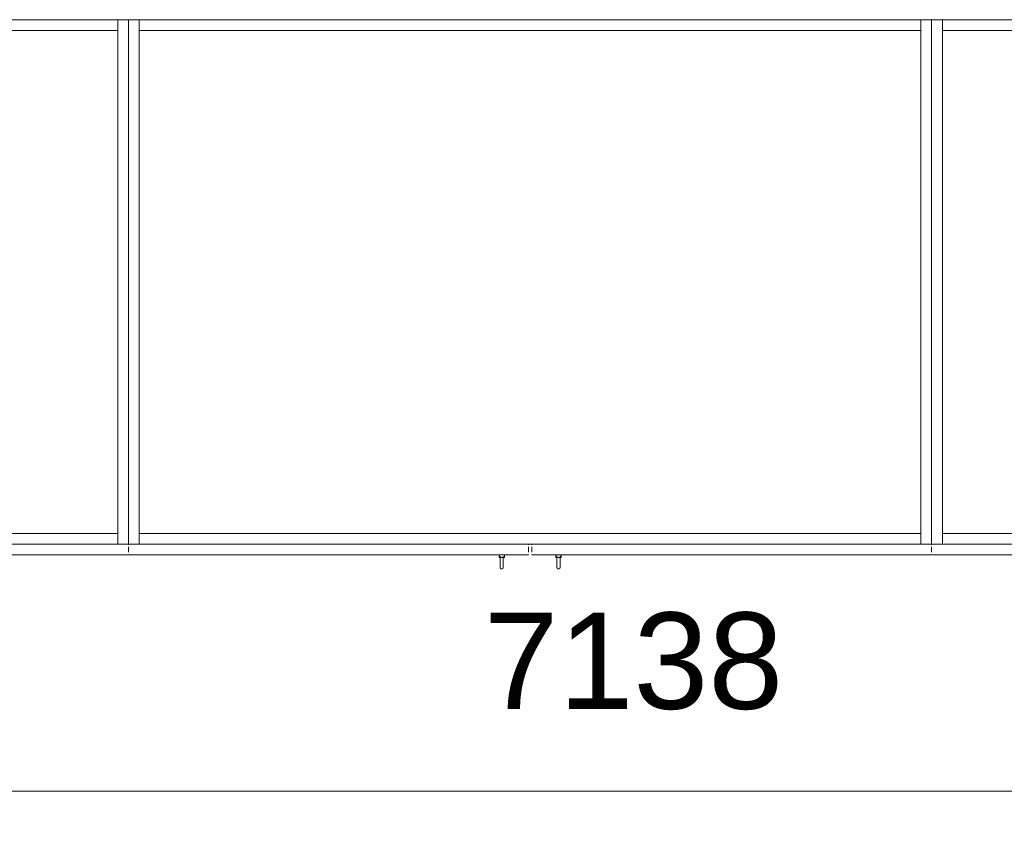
# Model space of a CAD drawing. Header units: millimetres. Extents: x -281 to 145437, y -16481 to 78869.
# Tile 234 of 256: x 26888 to 28727, y 51019 to 52550. Entities that reach past the tile are written whole.
import ezdxf

# ---------------------------------------------------------------- set-up
doc = ezdxf.new("R2010")
doc.units = ezdxf.units.MM
for name, color, linetype, lineweight in [('A--L21__Buitenwanden', 3, 'Continuous', 5), ('A--L5__InstallatiesW', 7, 'Continuous', 5), ('A--L8__LosseInventaris', 1, 'Continuous', 5), ('A--M$01A__Algemeen', 1, 'Continuous', 5), ('A--M$01A__Algemeen-100', 1, 'Continuous', 5)]:
    doc.layers.add(name, color=color, linetype=linetype, lineweight=lineweight)
doc.styles.add('Arial_1', font='arial.ttf', dxfattribs={"height": 180})
doc.dimstyles.new('1_8mm', dxfattribs={"dimscale": 304.8, "dimtxt": 183.646692, "dimasz": 0.590551, "dimexe": 0.295276, "dimexo": 0.0625, "dimgap": 0.328084, "dimtad": 1, "dimdec": 0, "dimzin": 0, "dimdsep": 46, "dimtxsty": 'Arial_1', "dimblk1": 'OBLIQUE', "dimblk2": 'OBLIQUE', "dimsah": 1, "dimcen": 0.09, "dimdle": 0.295276, "dimazin": 0, "dimtfac": 1, "dimtdec": 4, "dimtix": 1, "dimtmove": 0, "dimatfit": 3, "dimfxl": 0.295276, "dimfxlon": 1, "dimtvp": 1, "dimtolj": 1, "dimtzin": 0, "dimarcsym": 2})

# ---------------------------------------------------------------- blocks, each defined once
blk = doc.blocks.new('NLRS_82_FU_UN__veiligheid_ kast_gen_kad - kast dxbxh 1000x1500x2100-53399809-L_80_ 11')
at = {"layer": 'A--L5__InstallatiesW'}
for p, q in [((-705.3, 47), (-705.3, -929)), ((-687.3, 49), (-703.3, 49)), ((774.7, 49), (-685.3, 49)), ((-685.3, 49), (-685.3, 29)), ((-685.3, -929), (-685.3, 47)), ((774.7, 29), (774.7, 49)), ((774.7, 47), (774.7, -929)), ((792.7, 49), (776.7, 49)), ((774.7, 29), (-685.3, 29)), ((-685.3, 29), (-685.3, -911)), ((-685.3, 29), (774.7, 29)), ((774.7, -911), (774.7, 29)), ((-685.3, -911), (774.7, -911)), ((-685.3, -911), (-685.3, -931)), ((-683.3, -911), (-683.8, -911)), ((-683.3, -911), (772.7, -911)), ((773.2, -911), (772.7, -911)), ((774.7, -931), (774.7, -911)), ((-705.3, -936), (-705.3, -946)), ((-703.3, -931), (-704.5, -931)), ((-703.3, -931), (-687.3, -931)), ((-685, -931), (-687.3, -931)), ((-685.3, -929), (-685.3, -931)), ((-685.3, -931), (-683.3, -931)), ((772.7, -931), (-683.3, -931)), ((41.7, -946), (41.7, -936)), ((47.7, -936), (47.7, -946)), ((772.7, -931), (774.7, -931)), ((776.7, -931), (774.4, -931)), ((774.7, -931), (774.7, -929)), ((776.7, -931), (792.7, -931)), ((793.9, -931), (792.7, -931)), ((794.7, -946), (794.7, -936)), ((-704.5, -951), (40.9, -951)), ((48.5, -951), (793.9, -951))]:
    blk.add_line(p, q, dxfattribs=at)
at = {"layer": 'A--L5__InstallatiesW', "flags": 128}
for points in [[(-705.3, -931.8), (-705.3, -931.8), (-705.3, -931.7), (-705.3, -931.7), (-705.3, -931.7), (-705.3, -931.6), (-705.3, -931.6), (-705.3, -931.6), (-705.3, -931.5), (-705.2, -931.5), (-705.2, -931.5), (-705.2, -931.5), (-705.2, -931.4), (-705.2, -931.4), (-705.2, -931.4), (-705.2, -931.3), (-705.1, -931.3), (-705.1, -931.3), (-705.1, -931.3), (-705.1, -931.2), (-705.1, -931.2), (-705, -931.2), (-705, -931.2), (-705, -931.2), (-705, -931.1), (-704.9, -931.1), (-704.9, -931.1), (-704.9, -931.1), (-704.8, -931.1), (-704.8, -931.1), (-704.8, -931.1), (-704.8, -931), (-704.7, -931), (-704.7, -931), (-704.7, -931), (-704.6, -931), (-704.6, -931), (-704.6, -931), (-704.5, -931)], [(41, -931), (41, -931), (41, -931), (41.1, -931), (41.1, -931), (41.1, -931), (41.2, -931), (41.2, -931.1), (41.2, -931.1), (41.2, -931.1), (41.3, -931.1), (41.3, -931.1), (41.3, -931.1), (41.4, -931.1), (41.4, -931.2), (41.4, -931.2), (41.4, -931.2), (41.5, -931.2), (41.5, -931.2), (41.5, -931.3), (41.5, -931.3), (41.5, -931.3), (41.6, -931.3), (41.6, -931.4), (41.6, -931.4), (41.6, -931.4), (41.6, -931.5), (41.6, -931.5), (41.6, -931.5), (41.7, -931.5), (41.7, -931.6), (41.7, -931.6), (41.7, -931.6), (41.7, -931.7), (41.7, -931.7), (41.7, -931.7), (41.7, -931.8), (41.7, -931.8), (41.7, -931.8)], [(47.7, -931.8), (47.7, -931.8), (47.7, -931.7), (47.7, -931.7), (47.7, -931.7), (47.7, -931.6), (47.7, -931.6), (47.7, -931.6), (47.7, -931.5), (47.8, -931.5), (47.8, -931.5), (47.8, -931.5), (47.8, -931.4), (47.8, -931.4), (47.8, -931.4), (47.8, -931.3), (47.9, -931.3), (47.9, -931.3), (47.9, -931.3), (47.9, -931.2), (47.9, -931.2), (48, -931.2), (48, -931.2), (48, -931.2), (48, -931.1), (48.1, -931.1), (48.1, -931.1), (48.1, -931.1), (48.2, -931.1), (48.2, -931.1), (48.2, -931.1), (48.2, -931), (48.3, -931), (48.3, -931), (48.3, -931), (48.4, -931), (48.4, -931), (48.4, -931), (48.5, -931)], [(794, -931), (794, -931), (794, -931), (794.1, -931), (794.1, -931), (794.1, -931), (794.2, -931), (794.2, -931.1), (794.2, -931.1), (794.2, -931.1), (794.3, -931.1), (794.3, -931.1), (794.3, -931.1), (794.4, -931.1), (794.4, -931.2), (794.4, -931.2), (794.4, -931.2), (794.5, -931.2), (794.5, -931.2), (794.5, -931.3), (794.5, -931.3), (794.5, -931.3), (794.6, -931.3), (794.6, -931.4), (794.6, -931.4), (794.6, -931.4), (794.6, -931.5), (794.6, -931.5), (794.6, -931.5), (794.7, -931.5), (794.7, -931.6), (794.7, -931.6), (794.7, -931.6), (794.7, -931.7), (794.7, -931.7), (794.7, -931.7), (794.7, -931.8), (794.7, -931.8), (794.7, -931.8)], [(-704.6, -951), (-704.6, -951), (-704.6, -951), (-704.7, -951), (-704.7, -951), (-704.7, -951), (-704.8, -951), (-704.8, -950.9), (-704.8, -950.9), (-704.8, -950.9), (-704.9, -950.9), (-704.9, -950.9), (-704.9, -950.9), (-705, -950.9), (-705, -950.8), (-705, -950.8), (-705, -950.8), (-705.1, -950.8), (-705.1, -950.8), (-705.1, -950.7), (-705.1, -950.7), (-705.1, -950.7), (-705.2, -950.7), (-705.2, -950.6), (-705.2, -950.6), (-705.2, -950.6), (-705.2, -950.5), (-705.2, -950.5), (-705.2, -950.5), (-705.3, -950.5), (-705.3, -950.4), (-705.3, -950.4), (-705.3, -950.4), (-705.3, -950.3), (-705.3, -950.3), (-705.3, -950.3), (-705.3, -950.2), (-705.3, -950.2), (-705.3, -950.2)], [(41.7, -950.2), (41.7, -950.2), (41.7, -950.3), (41.7, -950.3), (41.7, -950.3), (41.7, -950.4), (41.7, -950.4), (41.7, -950.4), (41.7, -950.5), (41.6, -950.5), (41.6, -950.5), (41.6, -950.5), (41.6, -950.6), (41.6, -950.6), (41.6, -950.6), (41.6, -950.7), (41.5, -950.7), (41.5, -950.7), (41.5, -950.7), (41.5, -950.8), (41.5, -950.8), (41.4, -950.8), (41.4, -950.8), (41.4, -950.8), (41.4, -950.9), (41.3, -950.9), (41.3, -950.9), (41.3, -950.9), (41.2, -950.9), (41.2, -950.9), (41.2, -950.9), (41.2, -951), (41.1, -951), (41.1, -951), (41.1, -951), (41, -951), (41, -951), (41, -951), (40.9, -951)], [(48.4, -951), (48.4, -951), (48.4, -951), (48.3, -951), (48.3, -951), (48.3, -951), (48.2, -951), (48.2, -950.9), (48.2, -950.9), (48.2, -950.9), (48.1, -950.9), (48.1, -950.9), (48.1, -950.9), (48, -950.9), (48, -950.8), (48, -950.8), (48, -950.8), (47.9, -950.8), (47.9, -950.8), (47.9, -950.7), (47.9, -950.7), (47.9, -950.7), (47.8, -950.7), (47.8, -950.6), (47.8, -950.6), (47.8, -950.6), (47.8, -950.5), (47.8, -950.5), (47.8, -950.5), (47.7, -950.5), (47.7, -950.4), (47.7, -950.4), (47.7, -950.4), (47.7, -950.3), (47.7, -950.3), (47.7, -950.3), (47.7, -950.2), (47.7, -950.2), (47.7, -950.2)], [(794.7, -950.2), (794.7, -950.2), (794.7, -950.3), (794.7, -950.3), (794.7, -950.3), (794.7, -950.4), (794.7, -950.4), (794.7, -950.4), (794.7, -950.5), (794.6, -950.5), (794.6, -950.5), (794.6, -950.5), (794.6, -950.6), (794.6, -950.6), (794.6, -950.6), (794.6, -950.7), (794.5, -950.7), (794.5, -950.7), (794.5, -950.7), (794.5, -950.8), (794.5, -950.8), (794.4, -950.8), (794.4, -950.8), (794.4, -950.8), (794.4, -950.9), (794.3, -950.9), (794.3, -950.9), (794.3, -950.9), (794.2, -950.9), (794.2, -950.9), (794.2, -950.9), (794.2, -951), (794.1, -951), (794.1, -951), (794.1, -951), (794, -951), (794, -951), (794, -951), (793.9, -951)]]:
    blk.add_lwpolyline(points, dxfattribs=at)
at = {"layer": 'A--L5__InstallatiesW'}
for centre, start, end in [((-703.3, 47), 90, 180), ((-687.3, 47), 360, 90), ((776.7, 47), 90, 180), ((792.7, 47), 15, 90), ((-703.3, -929), 180, 270), ((-687.3, -929), 270, 360), ((776.7, -929), 180, 270), ((792.7, -929), 270, 345)]:
    blk.add_arc(centre, 2, start, end, dxfattribs=at)
at = {"layer": 'A--L8__LosseInventaris'}
for p, q in [((-13.3, -951), (-13.3, -956)), ((-13.3, -951), (-13.3, -956)), ((-13.3, -956), (-10.8, -956)), ((-13.3, -956), (-8.3, -956)), ((-11.3, -953.5), (-11.3, -964)), ((-11.3, -953.5), (-11.3, -964)), ((-10.9, -953.5), (-11.3, -953.5)), ((-10.9, -953.5), (-11.3, -953.5)), ((-10.9, -956), (-11.3, -956)), ((-10.9, -956), (-11.3, -956)), ((-8.3, -956), (-3.3, -956)), ((-5.8, -956), (-3.3, -956)), ((-5.3, -953.5), (-5.7, -953.5)), ((-5.3, -953.5), (-5.7, -953.5)), ((-5.3, -956), (-5.7, -956)), ((-5.3, -956), (-5.7, -956)), ((-5.3, -964), (-5.3, -953.5)), ((-5.3, -964), (-5.3, -953.5)), ((-3.3, -956), (-3.3, -951)), ((-3.3, -956), (-3.3, -951)), ((92.7, -951), (92.7, -956)), ((92.7, -951), (92.7, -956)), ((92.7, -956), (95.2, -956)), ((92.7, -956), (97.7, -956)), ((94.7, -953.5), (94.7, -964)), ((94.7, -953.5), (94.7, -964)), ((95.1, -953.5), (94.7, -953.5)), ((95.1, -953.5), (94.7, -953.5)), ((95.1, -956), (94.7, -956)), ((95.1, -956), (94.7, -956)), ((97.7, -956), (102.7, -956)), ((100.2, -956), (102.7, -956)), ((100.7, -953.5), (100.3, -953.5)), ((100.7, -953.5), (100.3, -953.5)), ((100.7, -956), (100.3, -956)), ((100.7, -956), (100.3, -956)), ((100.7, -964), (100.7, -953.5)), ((100.7, -964), (100.7, -953.5)), ((102.7, -956), (102.7, -951)), ((102.7, -956), (102.7, -951))]:
    blk.add_line(p, q, dxfattribs=at)
at = {"layer": 'A--L8__LosseInventaris', "flags": 128}
for points in [[(-11.3, -974), (-11.3, -974), (-11.3, -974), (-11.3, -973.9), (-11.3, -973.9), (-11.3, -973.8), (-11.3, -973.7), (-11.3, -973.6), (-11.3, -973.5), (-11.3, -973.4), (-11.3, -973.2), (-11.3, -973), (-11.3, -972.9), (-11.3, -972.7), (-11.3, -972.5), (-11.3, -972.3), (-11.3, -972), (-11.3, -971.8), (-11.3, -971.5), (-11.3, -971.2), (-11.3, -971), (-11.3, -970.7), (-11.3, -970.4), (-11.3, -970.1), (-11.3, -969.7), (-11.3, -969.4), (-11.3, -969.1), (-11.3, -968.7), (-11.3, -968.4), (-11.3, -968), (-11.3, -967.6), (-11.3, -967.2), (-11.3, -966.9), (-11.3, -966.5), (-11.3, -966.1), (-11.3, -965.7), (-11.3, -965.3), (-11.3, -964.9), (-11.3, -964.5), (-11.3, -964.1), (-11.3, -964)], [(-11.3, -964), (-11.3, -964.4), (-11.3, -964.8), (-11.3, -965.2), (-11.3, -965.6), (-11.3, -966), (-11.3, -966.4), (-11.3, -966.8), (-11.3, -967.1), (-11.3, -967.5), (-11.3, -967.9), (-11.3, -968.3), (-11.3, -968.6), (-11.3, -969), (-11.3, -969.3), (-11.3, -969.6), (-11.3, -970), (-11.3, -970.3), (-11.3, -970.6), (-11.3, -970.9), (-11.3, -971.2), (-11.3, -971.4), (-11.3, -971.7), (-11.3, -972), (-11.3, -972.2), (-11.3, -972.4), (-11.3, -972.6), (-11.3, -972.8), (-11.3, -973), (-11.3, -973.2), (-11.3, -973.3), (-11.3, -973.5), (-11.3, -973.6), (-11.3, -973.7), (-11.3, -973.8), (-11.3, -973.9), (-11.3, -973.9), (-11.3, -974), (-11.3, -974), (-11.3, -974)], [(-10.2, -976.3), (-10.3, -976.3), (-10.4, -976.2), (-10.5, -976.1), (-10.5, -976), (-10.6, -975.9), (-10.7, -975.8), (-10.8, -975.7), (-10.8, -975.6), (-10.9, -975.5), (-10.9, -975.4), (-11, -975.3), (-11, -975.2), (-11.1, -975.1), (-11.1, -975), (-11.2, -974.9), (-11.2, -974.7), (-11.2, -974.6), (-11.3, -974.5), (-11.3, -974.4), (-11.3, -974.3), (-11.3, -974.2), (-11.3, -974), (-11.3, -974)], [(-5.3, -974), (-5.3, -974.1), (-5.3, -974.2), (-5.3, -974.4), (-5.3, -974.5), (-5.4, -974.6), (-5.4, -974.7), (-5.4, -974.8), (-5.5, -974.9), (-5.5, -975.1), (-5.5, -975.2), (-5.6, -975.3), (-5.6, -975.4), (-5.7, -975.5), (-5.8, -975.6), (-5.8, -975.7), (-5.9, -975.8), (-6, -975.9), (-6, -976), (-6.1, -976.1), (-6.2, -976.2), (-6.3, -976.2), (-6.4, -976.3)], [(-5.3, -964), (-5.3, -964.4), (-5.3, -964.8), (-5.3, -965.2), (-5.3, -965.6), (-5.3, -966), (-5.3, -966.4), (-5.3, -966.8), (-5.3, -967.1), (-5.3, -967.5), (-5.3, -967.9), (-5.3, -968.3), (-5.3, -968.6), (-5.3, -969), (-5.3, -969.3), (-5.3, -969.6), (-5.3, -970), (-5.3, -970.3), (-5.3, -970.6), (-5.3, -970.9), (-5.3, -971.2), (-5.3, -971.4), (-5.3, -971.7), (-5.3, -972), (-5.3, -972.2), (-5.3, -972.4), (-5.3, -972.6), (-5.3, -972.8), (-5.3, -973), (-5.3, -973.2), (-5.3, -973.3), (-5.3, -973.5), (-5.3, -973.6), (-5.3, -973.7), (-5.3, -973.8), (-5.3, -973.9), (-5.3, -973.9), (-5.3, -974), (-5.3, -974), (-5.3, -974)], [(-5.3, -974), (-5.3, -974), (-5.3, -974), (-5.3, -973.9), (-5.3, -973.9), (-5.3, -973.8), (-5.3, -973.7), (-5.3, -973.6), (-5.3, -973.5), (-5.3, -973.4), (-5.3, -973.2), (-5.3, -973), (-5.3, -972.9), (-5.3, -972.7), (-5.3, -972.5), (-5.3, -972.3), (-5.3, -972), (-5.3, -971.8), (-5.3, -971.5), (-5.3, -971.2), (-5.3, -971), (-5.3, -970.7), (-5.3, -970.4), (-5.3, -970.1), (-5.3, -969.7), (-5.3, -969.4), (-5.3, -969.1), (-5.3, -968.7), (-5.3, -968.4), (-5.3, -968), (-5.3, -967.6), (-5.3, -967.2), (-5.3, -966.9), (-5.3, -966.5), (-5.3, -966.1), (-5.3, -965.7), (-5.3, -965.3), (-5.3, -964.9), (-5.3, -964.5), (-5.3, -964.1), (-5.3, -964)], [(94.7, -974), (94.7, -974), (94.7, -974), (94.7, -973.9), (94.7, -973.9), (94.7, -973.8), (94.7, -973.7), (94.7, -973.6), (94.7, -973.5), (94.7, -973.4), (94.7, -973.2), (94.7, -973), (94.7, -972.9), (94.7, -972.7), (94.7, -972.5), (94.7, -972.3), (94.7, -972), (94.7, -971.8), (94.7, -971.5), (94.7, -971.2), (94.7, -971), (94.7, -970.7), (94.7, -970.4), (94.7, -970.1), (94.7, -969.7), (94.7, -969.4), (94.7, -969.1), (94.7, -968.7), (94.7, -968.4), (94.7, -968), (94.7, -967.6), (94.7, -967.2), (94.7, -966.9), (94.7, -966.5), (94.7, -966.1), (94.7, -965.7), (94.7, -965.3), (94.7, -964.9), (94.7, -964.5), (94.7, -964.1), (94.7, -964)], [(94.7, -964), (94.7, -964.4), (94.7, -964.8), (94.7, -965.2), (94.7, -965.6), (94.7, -966), (94.7, -966.4), (94.7, -966.8), (94.7, -967.1), (94.7, -967.5), (94.7, -967.9), (94.7, -968.3), (94.7, -968.6), (94.7, -969), (94.7, -969.3), (94.7, -969.6), (94.7, -970), (94.7, -970.3), (94.7, -970.6), (94.7, -970.9), (94.7, -971.2), (94.7, -971.4), (94.7, -971.7), (94.7, -972), (94.7, -972.2), (94.7, -972.4), (94.7, -972.6), (94.7, -972.8), (94.7, -973), (94.7, -973.2), (94.7, -973.3), (94.7, -973.5), (94.7, -973.6), (94.7, -973.7), (94.7, -973.8), (94.7, -973.9), (94.7, -973.9), (94.7, -974), (94.7, -974), (94.7, -974)], [(95.8, -976.3), (95.7, -976.3), (95.6, -976.2), (95.5, -976.1), (95.5, -976), (95.4, -975.9), (95.3, -975.8), (95.2, -975.7), (95.2, -975.6), (95.1, -975.5), (95.1, -975.4), (95, -975.3), (95, -975.2), (94.9, -975.1), (94.9, -975), (94.8, -974.9), (94.8, -974.7), (94.8, -974.6), (94.7, -974.5), (94.7, -974.4), (94.7, -974.3), (94.7, -974.2), (94.7, -974), (94.7, -974)], [(100.7, -974), (100.7, -974.1), (100.7, -974.2), (100.7, -974.4), (100.7, -974.5), (100.6, -974.6), (100.6, -974.7), (100.6, -974.8), (100.5, -974.9), (100.5, -975.1), (100.5, -975.2), (100.4, -975.3), (100.4, -975.4), (100.3, -975.5), (100.2, -975.6), (100.2, -975.7), (100.1, -975.8), (100, -975.9), (100, -976), (99.9, -976.1), (99.8, -976.2), (99.7, -976.2), (99.6, -976.3)], [(100.7, -964), (100.7, -964.4), (100.7, -964.8), (100.7, -965.2), (100.7, -965.6), (100.7, -966), (100.7, -966.4), (100.7, -966.8), (100.7, -967.1), (100.7, -967.5), (100.7, -967.9), (100.7, -968.3), (100.7, -968.6), (100.7, -969), (100.7, -969.3), (100.7, -969.6), (100.7, -970), (100.7, -970.3), (100.7, -970.6), (100.7, -970.9), (100.7, -971.2), (100.7, -971.4), (100.7, -971.7), (100.7, -972), (100.7, -972.2), (100.7, -972.4), (100.7, -972.6), (100.7, -972.8), (100.7, -973), (100.7, -973.2), (100.7, -973.3), (100.7, -973.5), (100.7, -973.6), (100.7, -973.7), (100.7, -973.8), (100.7, -973.9), (100.7, -973.9), (100.7, -974), (100.7, -974), (100.7, -974)], [(100.7, -974), (100.7, -974), (100.7, -974), (100.7, -973.9), (100.7, -973.9), (100.7, -973.8), (100.7, -973.7), (100.7, -973.6), (100.7, -973.5), (100.7, -973.4), (100.7, -973.2), (100.7, -973), (100.7, -972.9), (100.7, -972.7), (100.7, -972.5), (100.7, -972.3), (100.7, -972), (100.7, -971.8), (100.7, -971.5), (100.7, -971.2), (100.7, -971), (100.7, -970.7), (100.7, -970.4), (100.7, -970.1), (100.7, -969.7), (100.7, -969.4), (100.7, -969.1), (100.7, -968.7), (100.7, -968.4), (100.7, -968), (100.7, -967.6), (100.7, -967.2), (100.7, -966.9), (100.7, -966.5), (100.7, -966.1), (100.7, -965.7), (100.7, -965.3), (100.7, -964.9), (100.7, -964.5), (100.7, -964.1), (100.7, -964)], [(-8.3, -977), (-8.4, -977), (-8.5, -977), (-8.7, -977), (-8.8, -977), (-8.9, -976.9), (-9, -976.9), (-9.1, -976.9), (-9.2, -976.8), (-9.4, -976.8), (-9.5, -976.8), (-9.6, -976.7), (-9.7, -976.7)], [(-6.9, -976.6), (-7, -976.7), (-7.1, -976.8), (-7.2, -976.8), (-7.3, -976.8), (-7.4, -976.9), (-7.6, -976.9), (-7.7, -976.9), (-7.8, -977), (-7.9, -977), (-8, -977), (-8.1, -977), (-8.3, -977), (-8.3, -977)], [(97.7, -977), (97.6, -977), (97.5, -977), (97.3, -977), (97.2, -977), (97.1, -976.9), (97, -976.9), (96.9, -976.9), (96.8, -976.8), (96.6, -976.8), (96.5, -976.8), (96.4, -976.7), (96.3, -976.7)], [(99.1, -976.6), (99, -976.7), (98.9, -976.8), (98.8, -976.8), (98.7, -976.8), (98.6, -976.9), (98.4, -976.9), (98.3, -976.9), (98.2, -977), (98.1, -977), (98, -977), (97.9, -977), (97.7, -977), (97.7, -977)]]:
    blk.add_lwpolyline(points, dxfattribs=at)
blk = doc.blocks.new('NLRS_82_FU_UN__veiligheid_ kast_gen_kad - kast dxbxh 1000x1500x2100-V206-L_80_ 11')
at = {"layer": 'A--L5__InstallatiesW'}
for p, q in [((-705.3, 47), (-705.3, -929)), ((-687.3, 49), (-703.3, 49)), ((774.7, 49), (-685.3, 49)), ((-685.3, 49), (-685.3, 29)), ((-685.3, -929), (-685.3, 47)), ((774.7, 29), (774.7, 49)), ((774.7, 47), (774.7, -929)), ((792.7, 49), (776.7, 49)), ((794.7, -929), (794.7, 47)), ((774.7, 29), (-685.3, 29)), ((-685.3, 29), (-685.3, -911)), ((-685.3, 29), (774.7, 29)), ((774.7, -911), (774.7, 29)), ((-685.3, -911), (774.7, -911)), ((-685.3, -911), (-685.3, -931)), ((-683.3, -911), (-683.8, -911)), ((-683.3, -911), (772.7, -911)), ((773.2, -911), (772.7, -911)), ((774.7, -931), (774.7, -911)), ((-705.3, -936), (-705.3, -946)), ((-703.3, -931), (-704.5, -931)), ((-703.3, -931), (-687.3, -931)), ((-685, -931), (-687.3, -931)), ((-685.3, -929), (-685.3, -931)), ((-685.3, -931), (-683.3, -931)), ((772.7, -931), (-683.3, -931)), ((41.7, -946), (41.7, -936)), ((47.7, -936), (47.7, -946)), ((772.7, -931), (774.7, -931)), ((776.7, -931), (774.4, -931)), ((774.7, -931), (774.7, -929)), ((776.7, -931), (792.7, -931)), ((793.9, -931), (792.7, -931)), ((794.7, -946), (794.7, -936)), ((-704.5, -951), (40.9, -951)), ((48.5, -951), (793.9, -951))]:
    blk.add_line(p, q, dxfattribs=at)
at = {"layer": 'A--L5__InstallatiesW', "flags": 128}
for points in [[(-705.3, -931.8), (-705.3, -931.8), (-705.3, -931.7), (-705.3, -931.7), (-705.3, -931.7), (-705.3, -931.6), (-705.3, -931.6), (-705.3, -931.6), (-705.3, -931.5), (-705.2, -931.5), (-705.2, -931.5), (-705.2, -931.5), (-705.2, -931.4), (-705.2, -931.4), (-705.2, -931.4), (-705.2, -931.3), (-705.1, -931.3), (-705.1, -931.3), (-705.1, -931.3), (-705.1, -931.2), (-705.1, -931.2), (-705, -931.2), (-705, -931.2), (-705, -931.2), (-705, -931.1), (-704.9, -931.1), (-704.9, -931.1), (-704.9, -931.1), (-704.8, -931.1), (-704.8, -931.1), (-704.8, -931.1), (-704.8, -931), (-704.7, -931), (-704.7, -931), (-704.7, -931), (-704.6, -931), (-704.6, -931), (-704.6, -931), (-704.5, -931)], [(41, -931), (41, -931), (41, -931), (41.1, -931), (41.1, -931), (41.1, -931), (41.2, -931), (41.2, -931.1), (41.2, -931.1), (41.2, -931.1), (41.3, -931.1), (41.3, -931.1), (41.3, -931.1), (41.4, -931.1), (41.4, -931.2), (41.4, -931.2), (41.4, -931.2), (41.5, -931.2), (41.5, -931.2), (41.5, -931.3), (41.5, -931.3), (41.5, -931.3), (41.6, -931.3), (41.6, -931.4), (41.6, -931.4), (41.6, -931.4), (41.6, -931.5), (41.6, -931.5), (41.6, -931.5), (41.7, -931.5), (41.7, -931.6), (41.7, -931.6), (41.7, -931.6), (41.7, -931.7), (41.7, -931.7), (41.7, -931.7), (41.7, -931.8), (41.7, -931.8), (41.7, -931.8)], [(47.7, -931.8), (47.7, -931.8), (47.7, -931.7), (47.7, -931.7), (47.7, -931.7), (47.7, -931.6), (47.7, -931.6), (47.7, -931.6), (47.7, -931.5), (47.8, -931.5), (47.8, -931.5), (47.8, -931.5), (47.8, -931.4), (47.8, -931.4), (47.8, -931.4), (47.8, -931.3), (47.9, -931.3), (47.9, -931.3), (47.9, -931.3), (47.9, -931.2), (47.9, -931.2), (48, -931.2), (48, -931.2), (48, -931.2), (48, -931.1), (48.1, -931.1), (48.1, -931.1), (48.1, -931.1), (48.2, -931.1), (48.2, -931.1), (48.2, -931.1), (48.2, -931), (48.3, -931), (48.3, -931), (48.3, -931), (48.4, -931), (48.4, -931), (48.4, -931), (48.5, -931)], [(794, -931), (794, -931), (794, -931), (794.1, -931), (794.1, -931), (794.1, -931), (794.2, -931), (794.2, -931.1), (794.2, -931.1), (794.2, -931.1), (794.3, -931.1), (794.3, -931.1), (794.3, -931.1), (794.4, -931.1), (794.4, -931.2), (794.4, -931.2), (794.4, -931.2), (794.5, -931.2), (794.5, -931.2), (794.5, -931.3), (794.5, -931.3), (794.5, -931.3), (794.6, -931.3), (794.6, -931.4), (794.6, -931.4), (794.6, -931.4), (794.6, -931.5), (794.6, -931.5), (794.6, -931.5), (794.7, -931.5), (794.7, -931.6), (794.7, -931.6), (794.7, -931.6), (794.7, -931.7), (794.7, -931.7), (794.7, -931.7), (794.7, -931.8), (794.7, -931.8), (794.7, -931.8)], [(-704.6, -951), (-704.6, -951), (-704.6, -951), (-704.7, -951), (-704.7, -951), (-704.7, -951), (-704.8, -951), (-704.8, -950.9), (-704.8, -950.9), (-704.8, -950.9), (-704.9, -950.9), (-704.9, -950.9), (-704.9, -950.9), (-705, -950.9), (-705, -950.8), (-705, -950.8), (-705, -950.8), (-705.1, -950.8), (-705.1, -950.8), (-705.1, -950.7), (-705.1, -950.7), (-705.1, -950.7), (-705.2, -950.7), (-705.2, -950.6), (-705.2, -950.6), (-705.2, -950.6), (-705.2, -950.5), (-705.2, -950.5), (-705.2, -950.5), (-705.3, -950.5), (-705.3, -950.4), (-705.3, -950.4), (-705.3, -950.4), (-705.3, -950.3), (-705.3, -950.3), (-705.3, -950.3), (-705.3, -950.2), (-705.3, -950.2), (-705.3, -950.2)], [(41.7, -950.2), (41.7, -950.2), (41.7, -950.3), (41.7, -950.3), (41.7, -950.3), (41.7, -950.4), (41.7, -950.4), (41.7, -950.4), (41.7, -950.5), (41.6, -950.5), (41.6, -950.5), (41.6, -950.5), (41.6, -950.6), (41.6, -950.6), (41.6, -950.6), (41.6, -950.7), (41.5, -950.7), (41.5, -950.7), (41.5, -950.7), (41.5, -950.8), (41.5, -950.8), (41.4, -950.8), (41.4, -950.8), (41.4, -950.8), (41.4, -950.9), (41.3, -950.9), (41.3, -950.9), (41.3, -950.9), (41.2, -950.9), (41.2, -950.9), (41.2, -950.9), (41.2, -951), (41.1, -951), (41.1, -951), (41.1, -951), (41, -951), (41, -951), (41, -951), (40.9, -951)], [(48.4, -951), (48.4, -951), (48.4, -951), (48.3, -951), (48.3, -951), (48.3, -951), (48.2, -951), (48.2, -950.9), (48.2, -950.9), (48.2, -950.9), (48.1, -950.9), (48.1, -950.9), (48.1, -950.9), (48, -950.9), (48, -950.8), (48, -950.8), (48, -950.8), (47.9, -950.8), (47.9, -950.8), (47.9, -950.7), (47.9, -950.7), (47.9, -950.7), (47.8, -950.7), (47.8, -950.6), (47.8, -950.6), (47.8, -950.6), (47.8, -950.5), (47.8, -950.5), (47.8, -950.5), (47.7, -950.5), (47.7, -950.4), (47.7, -950.4), (47.7, -950.4), (47.7, -950.3), (47.7, -950.3), (47.7, -950.3), (47.7, -950.2), (47.7, -950.2), (47.7, -950.2)], [(794.7, -950.2), (794.7, -950.2), (794.7, -950.3), (794.7, -950.3), (794.7, -950.3), (794.7, -950.4), (794.7, -950.4), (794.7, -950.4), (794.7, -950.5), (794.6, -950.5), (794.6, -950.5), (794.6, -950.5), (794.6, -950.6), (794.6, -950.6), (794.6, -950.6), (794.6, -950.7), (794.5, -950.7), (794.5, -950.7), (794.5, -950.7), (794.5, -950.8), (794.5, -950.8), (794.4, -950.8), (794.4, -950.8), (794.4, -950.8), (794.4, -950.9), (794.3, -950.9), (794.3, -950.9), (794.3, -950.9), (794.2, -950.9), (794.2, -950.9), (794.2, -950.9), (794.2, -951), (794.1, -951), (794.1, -951), (794.1, -951), (794, -951), (794, -951), (794, -951), (793.9, -951)]]:
    blk.add_lwpolyline(points, dxfattribs=at)
at = {"layer": 'A--L5__InstallatiesW'}
for centre, start, end in [((-703.3, 47), 90, 180), ((-687.3, 47), 360, 90), ((776.7, 47), 90, 180), ((792.7, 47), 360, 90), ((-703.3, -929), 180, 270), ((-687.3, -929), 270, 360), ((776.7, -929), 180, 270), ((792.7, -929), 270, 0)]:
    blk.add_arc(centre, 2, start, end, dxfattribs=at)
at = {"layer": 'A--L8__LosseInventaris'}
for p, q in [((-13.3, -951), (-13.3, -956)), ((-13.3, -951), (-13.3, -956)), ((-13.3, -956), (-10.8, -956)), ((-13.3, -956), (-8.3, -956)), ((-11.3, -953.5), (-11.3, -964)), ((-11.3, -953.5), (-11.3, -964)), ((-10.9, -953.5), (-11.3, -953.5)), ((-10.9, -953.5), (-11.3, -953.5)), ((-10.9, -956), (-11.3, -956)), ((-10.9, -956), (-11.3, -956)), ((-8.3, -956), (-3.3, -956)), ((-5.8, -956), (-3.3, -956)), ((-5.3, -953.5), (-5.7, -953.5)), ((-5.3, -953.5), (-5.7, -953.5)), ((-5.3, -956), (-5.7, -956)), ((-5.3, -956), (-5.7, -956)), ((-5.3, -964), (-5.3, -953.5)), ((-5.3, -964), (-5.3, -953.5)), ((-3.3, -956), (-3.3, -951)), ((-3.3, -956), (-3.3, -951)), ((92.7, -951), (92.7, -956)), ((92.7, -951), (92.7, -956)), ((92.7, -956), (95.2, -956)), ((92.7, -956), (97.7, -956)), ((94.7, -953.5), (94.7, -964)), ((94.7, -953.5), (94.7, -964)), ((95.1, -953.5), (94.7, -953.5)), ((95.1, -953.5), (94.7, -953.5)), ((95.1, -956), (94.7, -956)), ((95.1, -956), (94.7, -956)), ((97.7, -956), (102.7, -956)), ((100.2, -956), (102.7, -956)), ((100.7, -953.5), (100.3, -953.5)), ((100.7, -953.5), (100.3, -953.5)), ((100.7, -956), (100.3, -956)), ((100.7, -956), (100.3, -956)), ((100.7, -964), (100.7, -953.5)), ((100.7, -964), (100.7, -953.5)), ((102.7, -956), (102.7, -951)), ((102.7, -956), (102.7, -951))]:
    blk.add_line(p, q, dxfattribs=at)
at = {"layer": 'A--L8__LosseInventaris', "flags": 128}
for points in [[(-11.3, -974), (-11.3, -974), (-11.3, -974), (-11.3, -973.9), (-11.3, -973.9), (-11.3, -973.8), (-11.3, -973.7), (-11.3, -973.6), (-11.3, -973.5), (-11.3, -973.4), (-11.3, -973.2), (-11.3, -973), (-11.3, -972.9), (-11.3, -972.7), (-11.3, -972.5), (-11.3, -972.3), (-11.3, -972), (-11.3, -971.8), (-11.3, -971.5), (-11.3, -971.2), (-11.3, -971), (-11.3, -970.7), (-11.3, -970.4), (-11.3, -970.1), (-11.3, -969.7), (-11.3, -969.4), (-11.3, -969.1), (-11.3, -968.7), (-11.3, -968.4), (-11.3, -968), (-11.3, -967.6), (-11.3, -967.2), (-11.3, -966.9), (-11.3, -966.5), (-11.3, -966.1), (-11.3, -965.7), (-11.3, -965.3), (-11.3, -964.9), (-11.3, -964.5), (-11.3, -964.1), (-11.3, -964)], [(-11.3, -964), (-11.3, -964.4), (-11.3, -964.8), (-11.3, -965.2), (-11.3, -965.6), (-11.3, -966), (-11.3, -966.4), (-11.3, -966.8), (-11.3, -967.1), (-11.3, -967.5), (-11.3, -967.9), (-11.3, -968.3), (-11.3, -968.6), (-11.3, -969), (-11.3, -969.3), (-11.3, -969.6), (-11.3, -970), (-11.3, -970.3), (-11.3, -970.6), (-11.3, -970.9), (-11.3, -971.2), (-11.3, -971.4), (-11.3, -971.7), (-11.3, -972), (-11.3, -972.2), (-11.3, -972.4), (-11.3, -972.6), (-11.3, -972.8), (-11.3, -973), (-11.3, -973.2), (-11.3, -973.3), (-11.3, -973.5), (-11.3, -973.6), (-11.3, -973.7), (-11.3, -973.8), (-11.3, -973.9), (-11.3, -973.9), (-11.3, -974), (-11.3, -974), (-11.3, -974)], [(-10.2, -976.3), (-10.3, -976.3), (-10.4, -976.2), (-10.5, -976.1), (-10.5, -976), (-10.6, -975.9), (-10.7, -975.8), (-10.8, -975.7), (-10.8, -975.6), (-10.9, -975.5), (-10.9, -975.4), (-11, -975.3), (-11, -975.2), (-11.1, -975.1), (-11.1, -975), (-11.2, -974.9), (-11.2, -974.7), (-11.2, -974.6), (-11.3, -974.5), (-11.3, -974.4), (-11.3, -974.3), (-11.3, -974.2), (-11.3, -974), (-11.3, -974)], [(-5.3, -974), (-5.3, -974.1), (-5.3, -974.2), (-5.3, -974.4), (-5.3, -974.5), (-5.4, -974.6), (-5.4, -974.7), (-5.4, -974.8), (-5.5, -974.9), (-5.5, -975.1), (-5.5, -975.2), (-5.6, -975.3), (-5.6, -975.4), (-5.7, -975.5), (-5.8, -975.6), (-5.8, -975.7), (-5.9, -975.8), (-6, -975.9), (-6, -976), (-6.1, -976.1), (-6.2, -976.2), (-6.3, -976.2), (-6.4, -976.3)], [(-5.3, -964), (-5.3, -964.4), (-5.3, -964.8), (-5.3, -965.2), (-5.3, -965.6), (-5.3, -966), (-5.3, -966.4), (-5.3, -966.8), (-5.3, -967.1), (-5.3, -967.5), (-5.3, -967.9), (-5.3, -968.3), (-5.3, -968.6), (-5.3, -969), (-5.3, -969.3), (-5.3, -969.6), (-5.3, -970), (-5.3, -970.3), (-5.3, -970.6), (-5.3, -970.9), (-5.3, -971.2), (-5.3, -971.4), (-5.3, -971.7), (-5.3, -972), (-5.3, -972.2), (-5.3, -972.4), (-5.3, -972.6), (-5.3, -972.8), (-5.3, -973), (-5.3, -973.2), (-5.3, -973.3), (-5.3, -973.5), (-5.3, -973.6), (-5.3, -973.7), (-5.3, -973.8), (-5.3, -973.9), (-5.3, -973.9), (-5.3, -974), (-5.3, -974), (-5.3, -974)], [(-5.3, -974), (-5.3, -974), (-5.3, -974), (-5.3, -973.9), (-5.3, -973.9), (-5.3, -973.8), (-5.3, -973.7), (-5.3, -973.6), (-5.3, -973.5), (-5.3, -973.4), (-5.3, -973.2), (-5.3, -973), (-5.3, -972.9), (-5.3, -972.7), (-5.3, -972.5), (-5.3, -972.3), (-5.3, -972), (-5.3, -971.8), (-5.3, -971.5), (-5.3, -971.2), (-5.3, -971), (-5.3, -970.7), (-5.3, -970.4), (-5.3, -970.1), (-5.3, -969.7), (-5.3, -969.4), (-5.3, -969.1), (-5.3, -968.7), (-5.3, -968.4), (-5.3, -968), (-5.3, -967.6), (-5.3, -967.2), (-5.3, -966.9), (-5.3, -966.5), (-5.3, -966.1), (-5.3, -965.7), (-5.3, -965.3), (-5.3, -964.9), (-5.3, -964.5), (-5.3, -964.1), (-5.3, -964)], [(94.7, -974), (94.7, -974), (94.7, -974), (94.7, -973.9), (94.7, -973.9), (94.7, -973.8), (94.7, -973.7), (94.7, -973.6), (94.7, -973.5), (94.7, -973.4), (94.7, -973.2), (94.7, -973), (94.7, -972.9), (94.7, -972.7), (94.7, -972.5), (94.7, -972.3), (94.7, -972), (94.7, -971.8), (94.7, -971.5), (94.7, -971.2), (94.7, -971), (94.7, -970.7), (94.7, -970.4), (94.7, -970.1), (94.7, -969.7), (94.7, -969.4), (94.7, -969.1), (94.7, -968.7), (94.7, -968.4), (94.7, -968), (94.7, -967.6), (94.7, -967.2), (94.7, -966.9), (94.7, -966.5), (94.7, -966.1), (94.7, -965.7), (94.7, -965.3), (94.7, -964.9), (94.7, -964.5), (94.7, -964.1), (94.7, -964)], [(94.7, -964), (94.7, -964.4), (94.7, -964.8), (94.7, -965.2), (94.7, -965.6), (94.7, -966), (94.7, -966.4), (94.7, -966.8), (94.7, -967.1), (94.7, -967.5), (94.7, -967.9), (94.7, -968.3), (94.7, -968.6), (94.7, -969), (94.7, -969.3), (94.7, -969.6), (94.7, -970), (94.7, -970.3), (94.7, -970.6), (94.7, -970.9), (94.7, -971.2), (94.7, -971.4), (94.7, -971.7), (94.7, -972), (94.7, -972.2), (94.7, -972.4), (94.7, -972.6), (94.7, -972.8), (94.7, -973), (94.7, -973.2), (94.7, -973.3), (94.7, -973.5), (94.7, -973.6), (94.7, -973.7), (94.7, -973.8), (94.7, -973.9), (94.7, -973.9), (94.7, -974), (94.7, -974), (94.7, -974)], [(95.8, -976.3), (95.7, -976.3), (95.6, -976.2), (95.5, -976.1), (95.5, -976), (95.4, -975.9), (95.3, -975.8), (95.2, -975.7), (95.2, -975.6), (95.1, -975.5), (95.1, -975.4), (95, -975.3), (95, -975.2), (94.9, -975.1), (94.9, -975), (94.8, -974.9), (94.8, -974.7), (94.8, -974.6), (94.7, -974.5), (94.7, -974.4), (94.7, -974.3), (94.7, -974.2), (94.7, -974), (94.7, -974)], [(100.7, -974), (100.7, -974.1), (100.7, -974.2), (100.7, -974.4), (100.7, -974.5), (100.6, -974.6), (100.6, -974.7), (100.6, -974.8), (100.5, -974.9), (100.5, -975.1), (100.5, -975.2), (100.4, -975.3), (100.4, -975.4), (100.3, -975.5), (100.2, -975.6), (100.2, -975.7), (100.1, -975.8), (100, -975.9), (100, -976), (99.9, -976.1), (99.8, -976.2), (99.7, -976.2), (99.6, -976.3)], [(100.7, -964), (100.7, -964.4), (100.7, -964.8), (100.7, -965.2), (100.7, -965.6), (100.7, -966), (100.7, -966.4), (100.7, -966.8), (100.7, -967.1), (100.7, -967.5), (100.7, -967.9), (100.7, -968.3), (100.7, -968.6), (100.7, -969), (100.7, -969.3), (100.7, -969.6), (100.7, -970), (100.7, -970.3), (100.7, -970.6), (100.7, -970.9), (100.7, -971.2), (100.7, -971.4), (100.7, -971.7), (100.7, -972), (100.7, -972.2), (100.7, -972.4), (100.7, -972.6), (100.7, -972.8), (100.7, -973), (100.7, -973.2), (100.7, -973.3), (100.7, -973.5), (100.7, -973.6), (100.7, -973.7), (100.7, -973.8), (100.7, -973.9), (100.7, -973.9), (100.7, -974), (100.7, -974), (100.7, -974)], [(100.7, -974), (100.7, -974), (100.7, -974), (100.7, -973.9), (100.7, -973.9), (100.7, -973.8), (100.7, -973.7), (100.7, -973.6), (100.7, -973.5), (100.7, -973.4), (100.7, -973.2), (100.7, -973), (100.7, -972.9), (100.7, -972.7), (100.7, -972.5), (100.7, -972.3), (100.7, -972), (100.7, -971.8), (100.7, -971.5), (100.7, -971.2), (100.7, -971), (100.7, -970.7), (100.7, -970.4), (100.7, -970.1), (100.7, -969.7), (100.7, -969.4), (100.7, -969.1), (100.7, -968.7), (100.7, -968.4), (100.7, -968), (100.7, -967.6), (100.7, -967.2), (100.7, -966.9), (100.7, -966.5), (100.7, -966.1), (100.7, -965.7), (100.7, -965.3), (100.7, -964.9), (100.7, -964.5), (100.7, -964.1), (100.7, -964)], [(-8.3, -977), (-8.4, -977), (-8.5, -977), (-8.7, -977), (-8.8, -977), (-8.9, -976.9), (-9, -976.9), (-9.1, -976.9), (-9.2, -976.8), (-9.4, -976.8), (-9.5, -976.8), (-9.6, -976.7), (-9.7, -976.7)], [(-6.9, -976.6), (-7, -976.7), (-7.1, -976.8), (-7.2, -976.8), (-7.3, -976.8), (-7.4, -976.9), (-7.6, -976.9), (-7.7, -976.9), (-7.8, -977), (-7.9, -977), (-8, -977), (-8.1, -977), (-8.3, -977), (-8.3, -977)], [(97.7, -977), (97.6, -977), (97.5, -977), (97.3, -977), (97.2, -977), (97.1, -976.9), (97, -976.9), (96.9, -976.9), (96.8, -976.8), (96.6, -976.8), (96.5, -976.8), (96.4, -976.7), (96.3, -976.7)], [(99.1, -976.6), (99, -976.7), (98.9, -976.8), (98.8, -976.8), (98.7, -976.8), (98.6, -976.9), (98.4, -976.9), (98.3, -976.9), (98.2, -977), (98.1, -977), (98, -977), (97.9, -977), (97.7, -977), (97.7, -977)]]:
    blk.add_lwpolyline(points, dxfattribs=at)
blk = doc.blocks.new('DIMBLOCK34-L_80_ 11')
at = {"layer": 'A--M$01A__Algemeen-100'}
for p, q in [((24462.5, 51108.8), (24552.5, 51198.8)), ((24462.5, 51108.8), (24462.5, 51198.8)), ((31600, 51108.8), (31690, 51198.8)), ((31600, 51108.8), (31600, 51198.8)), ((24462.5, 51108.8), (24372.5, 51018.8)), ((24462.5, 51108.8), (31600, 51108.8)), ((24462.5, 51108.8), (24462.5, 51018.8)), ((31600, 51108.8), (31510, 51018.8)), ((31600, 51108.8), (31600, 51018.8))]:
    blk.add_line(p, q, dxfattribs=at)
at = {"layer": 'A--M$01A__Algemeen-100', "color": 0, "insert": (27754.4, 51442.5), "char_height": 180, "width": 664.518, "attachment_point": 1, "line_spacing_factor": 0.941778, "style": 'Arial_1'}
blk.add_mtext('7138', dxfattribs=at)
blk = doc.blocks.new('_Oblique')
at = {"color": 0, "linetype": 'ByBlock', "lineweight": -2}
blk.add_line((-0.5, -0.5), (0.5, 0.5), dxfattribs=at)

msp = doc.modelspace()

# ---------------------------------------------------------------- linework, layer by layer
at = {"layer": 'A--L21__Buitenwanden'}
for p, q in [((27071, 52550), (27073, 52550)), ((27089, 52550), (27093, 52550)), ((27109, 52550), (27111, 52550)), ((28571, 52550), (28573, 52550)), ((28589, 52550), (28593, 52550)), ((28609, 52550), (28611, 52550))]:
    msp.add_line(p, q, dxfattribs=at)

# ---------------------------------------------------------------- block references
at = {"layer": 'A--L5__InstallatiesW'}
for name, p in [('NLRS_82_FU_UN__veiligheid_ kast_gen_kad - kast dxbxh 1000x1500x2100-V206-L_80_ 11', (26296.3, 52501)), ('NLRS_82_FU_UN__veiligheid_ kast_gen_kad - kast dxbxh 1000x1500x2100-V206-L_80_ 11', (27796.3, 52501)), ('NLRS_82_FU_UN__veiligheid_ kast_gen_kad - kast dxbxh 1000x1500x2100-53399809-L_80_ 11', (29296.3, 52501))]:
    msp.add_blockref(name, p, dxfattribs=at)

# ---------------------------------------------------------------- dimensions: what is measured, and where the dimension line sits
at = {"layer": 'A--M$01A__Algemeen'}
dim = msp.add_linear_dim(base=(31600, 51108.8233611), p1=(24462.5, 51198.8233611), p2=(31600, 51198.8233611), dimstyle='1_8mm', override={"dimpost": '<>', "dimfxl": 7137.5}, dxfattribs=at)
dim.commit()
dim.dimension.update_dxf_attribs({"geometry": 'DIMBLOCK34-L_80_ 11', "text_midpoint": (28031.25, 51300.787891)})

doc.saveas('drawing.dxf')
